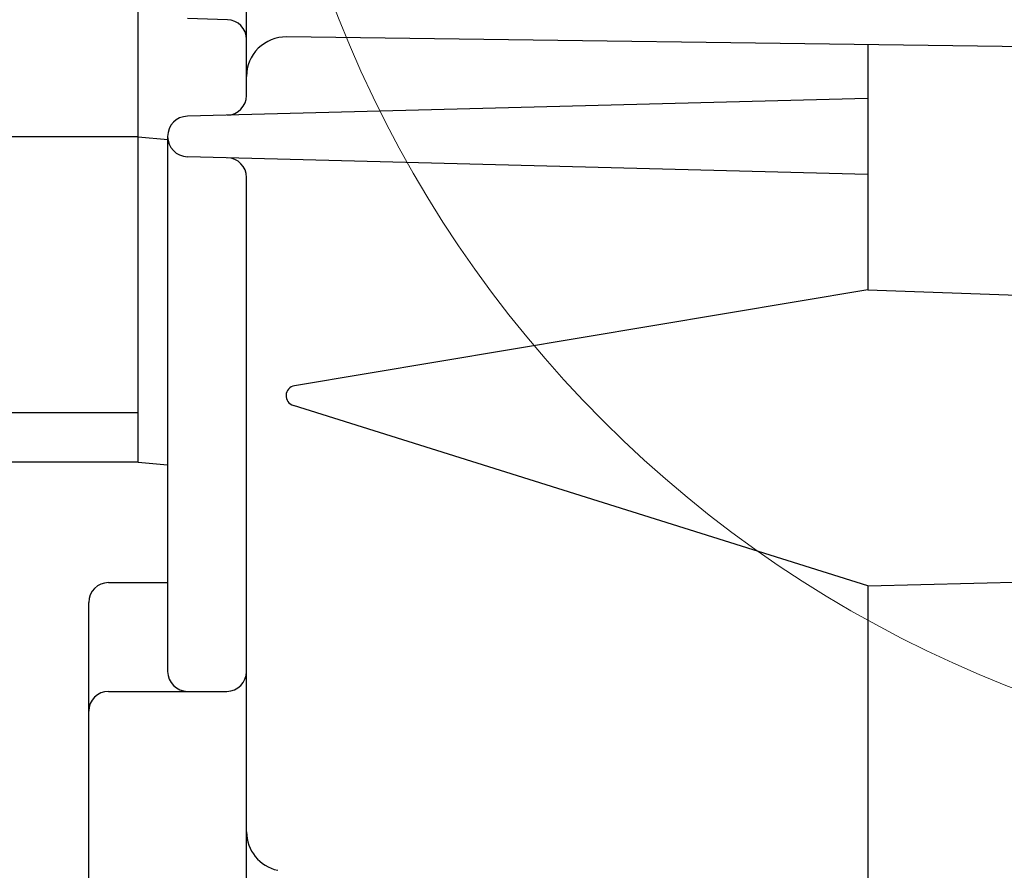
# Model space of a CAD drawing. Header units: millimetres. Extents: x 0 to 1733, y 0 to 1188.
# Tile 24 of 154: x 738 to 788, y 325 to 368. Entities that reach past the tile are written whole.
import ezdxf

# ---------------------------------------------------------------- set-up
doc = ezdxf.new("R2010")
doc.units = ezdxf.units.MM
doc.header["$LTSCALE"] = 0.727559
doc.layers.add('NoLayerName_001', color=7, linetype='Continuous')
doc.styles.get("Standard").update_dxf_attribs({"font": 'txt', "bigfont": 'extfont2'})
doc.dimstyles.get("Standard").update_dxf_attribs({"dimtxt": 2.5, "dimasz": 2.5, "dimexe": 1, "dimexo": 1, "dimtad": 1, "dimdec": 3, "dimzin": 0, "dimdsep": 46, "dimtxsty": 'Standard', "dimcen": 2.5, "dimadec": 3, "dimazin": 0, "dimtfac": 0.75, "dimtdec": 3, "dimtmove": 0, "dimatfit": 3, "dimfxl": 1, "dimarcsym": 0})

# ---------------------------------------------------------------- blocks, each defined once
blk = doc.blocks.new('_OPEN30')
at = {"color": 0, "linetype": 'ByBlock', "lineweight": -2}
for p, q in [((-1, 0.267949), (0, 0)), ((0, 0), (-1, -0.267949)), ((0, 0), (-1, 0))]:
    blk.add_line(p, q, dxfattribs=at)
blk = doc.blocks.new('*D159')
at = {"layer": 'Defpoints', "color": 0}
for p in [(779.876, 390), (779.976, 390), (810, 347.169), (810, 347.069), (749.792, 285.717)]:
    blk.add_point(p, dxfattribs=at)
at = {"layer": 'NoLayerName_001', "color": 0, "linetype": 'Continuous', "lineweight": 13}
for p, q in [((775.876, 390), (685.584, 390)), ((810, 343.069), (810, 265.584))]:
    blk.add_line(p, q, dxfattribs=at)
blk.add_arc((810, 390), 120.416, 182.85519, 267.14481, dxfattribs=at)
at = {"layer": 'NoLayerName_001', "color": 0, "lineweight": 13, "xscale": 6, "yscale": 6, "zscale": 6}
for p, rotation in [((689.584, 390), 91.42759435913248), ((810, 269.584), 358.5724056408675)]:
    blk.add_blockref('_OPEN30', p, dxfattribs=dict(at, rotation=rotation))
at = {"layer": 'NoLayerName_001', "color": 0, "lineweight": 13, "insert": (722.028, 325.235), "char_height": 14, "attachment_point": 5, "rotation": 306.3607}
blk.add_mtext('\\W0.8000;90%%d', dxfattribs=at)
blk = doc.blocks.new('DIM_0006')
at = {"color": 3, "linetype": 'Continuous', "lineweight": 13}
blk.add_arc((60, 64), 60, 0, 270, dxfattribs=at)

msp = doc.modelspace()

# ---------------------------------------------------------------- linework, layer by layer
at = {"layer": 'NoLayerName_001', "color": 7, "linetype": 'Continuous', "lineweight": 25}
for p, q in [((744, 345.5), (744, 371.1)), ((749.5, 364.07890056), (749.5, 371.1)), ((748.52617695, 367.92075677), (746.49965732, 367.97382305)), ((828.97372641, 366.02662104), (751.52695173, 367.04411116)), ((781, 366.64690027), (781, 354.21903924)), ((781, 363.92960022), (746.49965732, 363.02617695)), ((730, 362.00000698), (744, 362.00000698)), ((745.51380918, 361.83218954), (744, 361.95834031)), ((745.5, 362), (745.5, 334.86038967)), ((781, 360.07039978), (746.49965732, 360.97382305)), ((749.5, 310.45896487), (749.5, 359.92109944)), ((781, 354.21903924), (751.93187148, 349.34773769)), ((781, 354.21903924), (826, 352.67088942)), ((730, 348), (744, 348)), ((781, 339.2134149), (751.87279417, 348.36380388)), ((730.5, 345.5), (744, 345.5)), ((745.5, 345.33333333), (744, 345.45833333)), ((781, 339.2134149), (814.9, 340.0476511)), ((742.5, 339.37354651), (745.5, 339.37354651)), ((781, 339.2134149), (781, 303)), ((741.5, 320.29067592), (741.5, 338.37354651)), ((742.5, 333.86038967), (748.5, 333.86038967))]:
    msp.add_line(p, q, dxfattribs=at)
for centre, radius, start, end in [((748.5, 366.92109944), 1, 0, 88.5), ((751.5, 365.04429277), 2, 89.227866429, 180), ((748.5, 364.07890056), 1, 271.5, 0), ((746.52652871, 362), 1.02652871, 91.5, 268.5), ((748.5, 359.92109944), 1, 0, 88.5), ((752.00308133, 348.84972165), 0.50308133, 98.137397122, 254.990552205), ((742.5, 338.37354651), 1, 90, 180), ((746.5, 334.86038967), 1, 180, 270), ((748.5, 334.86038967), 1, 270, 0), ((742.5, 332.86038967), 1, 90, 180), ((751.5, 326.73939646), 2, 180, 257.817612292)]:
    msp.add_arc(centre, radius, start, end, dxfattribs=at)

# ---------------------------------------------------------------- block references
at = {"layer": 'NoLayerName_001', "color": 3, "linetype": 'Continuous', "lineweight": 13}
msp.add_blockref('DIM_0006', (750, 326), dxfattribs=at)

# ---------------------------------------------------------------- dimensions: what is measured, and where the dimension line sits
dim = msp.add_angular_dim_2l(base=(749.79202711, 285.71673193), line1=((810, 347.06908118), (810, 347.16908118)), line2=((779.87551332, 390), (779.97551332, 390)), text='\\W0.8000;<>', dimstyle='Standard', override={"dimtxt": 14, "dimasz": 6, "dimexe": 4, "dimexo": 4, "dimgap": 4, "dimblk": 'OPEN30', "dimclrd": 0, "dimclre": 0, "dimclrt": 0, "dimazin": 2, "dimtp": 0, "dimtm": 0, "dimlwd": 13, "dimlwe": 13}, dxfattribs=at)
dim.commit()
dim.dimension.update_dxf_attribs({"geometry": '*D159', "text_midpoint": (713.02892596, 318.60944881), "dimtype": 162})

doc.saveas('drawing.dxf')
